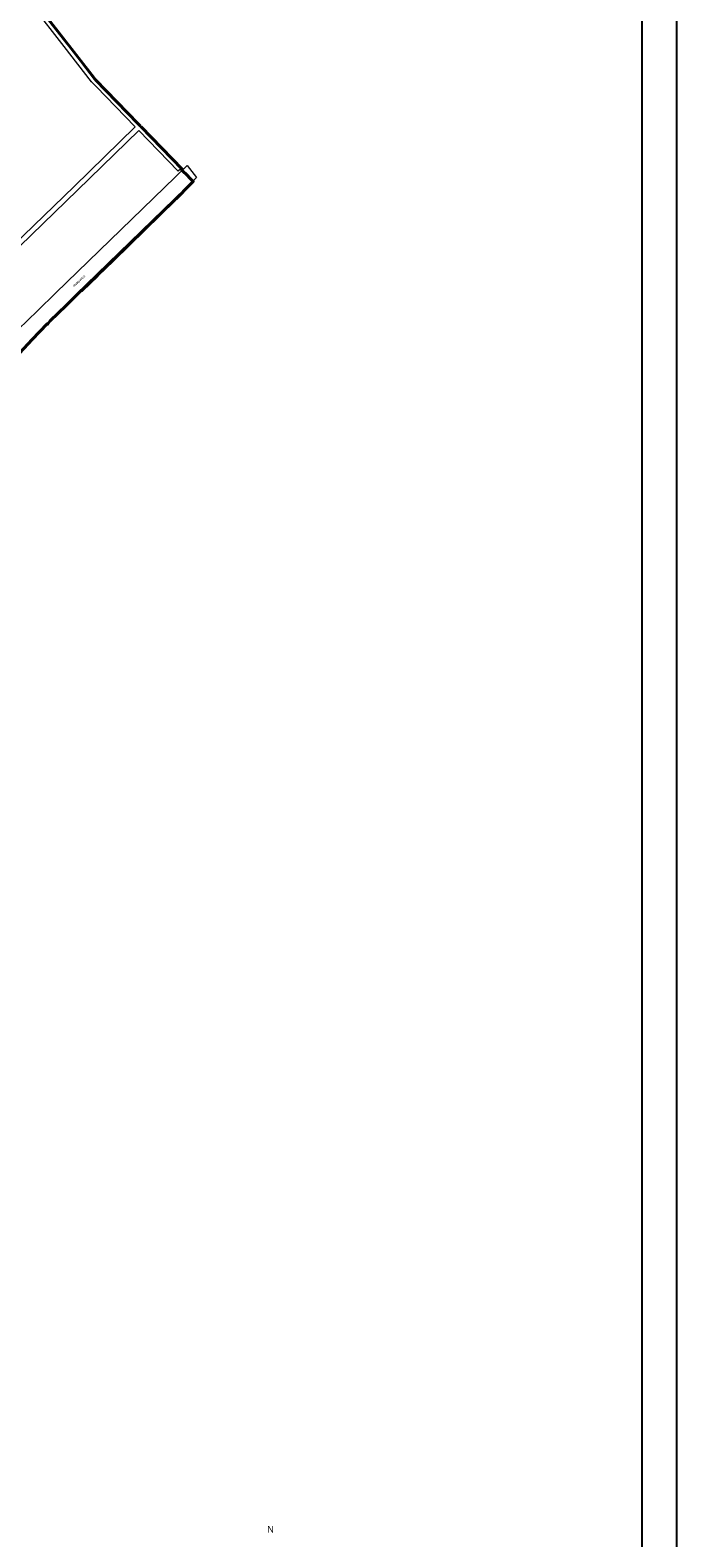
# Model space of a CAD drawing. Header units: metres. Extents: x 123817 to 142006, y 393105 to 406084.
# Tile 129 of 138: x 140141 to 142006, y 397086 to 401430. Entities that reach past the tile are written whole.
import ezdxf
from ezdxf.enums import TextEntityAlignment as Align

# ---------------------------------------------------------------- set-up
doc = ezdxf.new("R2010")
doc.units = ezdxf.units.M
doc.header["$MEASUREMENT"] = 0
doc.styles.add('Style-Arial', font='arial.ttf')

# ---------------------------------------------------------------- blocks, each defined once
blk = doc.blocks.new('npstapla')
blk.add_hatch(color=256).paths.add_polyline_path([(90, 630), (0, 1192.5), (0, 1980)])
for p, q in [((-90, 630), (0, 1980)), ((0, 1980), (0, 0)), ((0, 1980), (90, 630)), ((0, 1192.5), (-90, 630)), ((90, 630), (0, 1192.5)), ((-37.5, 176.8), (-37.5, 0)), ((37.5, 176.8), (37.5, 0))]:
    blk.add_line(p, q)
at = {"flags": 128}
for points in [[(0, 1192.5), (90, 630), (0, 1980)], [(0, 1980), (0, 1192.5), (90, 630)]]:
    blk.add_lwpolyline(points, close=True, dxfattribs=at)
at = {"style": 'Style-Arial'}
blk.add_text('N', height=37.5, dxfattribs=at).set_placement((-38, 2125.2), align=Align.TOP_LEFT)

msp = doc.modelspace()

# ---------------------------------------------------------------- linework, layer by layer
at = {"flags": 128}
for points in [[(123817.1, 393105.4), (142006.1, 393105.4), (142006.1, 406084), (123817.1, 406084)], [(123917.1, 393205.4), (141906.1, 393205.4), (141906.1, 405987.2), (123917.1, 405987.2)]]:
    msp.add_lwpolyline(points, close=True, dxfattribs=at)
at = {"color": 7, "linetype": 'Continuous', "lineweight": 40, "flags": 128}
msp.add_lwpolyline([(140111.1, 400500), (140147.6, 400539.1), (140190.7, 400584.2), (140191.6, 400582.9), (140192.4, 400583.9), (140199.3, 400592.3), (140199.6, 400592.6), (140245, 400636.9), (140244.8, 400637.1), (140289.8, 400681.1), (140290.9, 400680), (140336, 400723.6), (140335.6, 400724), (140380.5, 400767.5), (140382, 400768.9), (140471.5, 400855.7), (140470.9, 400856.4), (140559.5, 400942.3), (140562, 400944.7), (140602.7, 400985.5), (140611.6, 400994.4), (140606.1, 401000), (140601.9, 401004.3), (140593.9, 401012.4), (140580.9, 401025.4), (140578, 401028.3), (140579.2, 401029.5), (140579.8, 401030), (140461.6, 401151.7), (140459.1, 401154.2), (140459, 401154.3), (140453.3, 401160.2), (140330.2, 401287.5), (140325.5, 401293.9), (140223.6, 401424.2), (140164.7, 401500)], dxfattribs=at)
at = {"color": 111, "linetype": 'Continuous', "lineweight": 0, "flags": 128}
for points in [[(140444, 401152), (140331.8, 401268.1), (140319.1, 401281), (140318.8, 401281.3), (140318.7, 401281.5), (140239.8, 401383.4), (140148.2, 401500.4)], [(140156, 401506.6), (140247.6, 401389.6), (140247.7, 401389.6), (140326.4, 401287.9), (140339, 401275.1), (140339, 401275.1), (140452.6, 401157.5), (140460.2, 401149.7), (140575.5, 401031), (140568.4, 401024.1), (140454.4, 401141.3)]]:
    msp.add_lwpolyline(points, dxfattribs=at)
at = {"color": 191, "linetype": 'Continuous', "lineweight": 0, "flags": 128}
for points in [[(139933.1, 400665.7), (139955.8, 400678.5), (139958.6, 400680.5), (140034.2, 400754), (140034.2, 400754), (140267.9, 400980.3), (140444, 401152)], [(140454.4, 401141.3), (140278.3, 400969.5), (140278.3, 400969.5), (140044.7, 400743.2), (139968.7, 400669.3), (139967.8, 400668.6), (139964.2, 400666), (139963.6, 400665.6), (139963.5, 400665.6), (139940.4, 400652.6)]]:
    msp.add_lwpolyline(points, dxfattribs=at)
at = {"color": 2, "linetype": 'Continuous', "lineweight": 0, "flags": 128}
msp.add_lwpolyline([(140049.4, 400512.8), (140079.4, 400541), (140162.3, 400621.3), (140215.4, 400673.6), (140215.5, 400673.7), (140591.1, 401037.7), (140594.1, 401039.9), (140621, 401005.6), (140270.7, 400666.1), (140204.4, 400599.4), (140113.6, 400506.9), (140113.4, 400506.7), (140081, 400474.9)], dxfattribs=at)

# ---------------------------------------------------------------- block references
at = {"xscale": 0.5, "yscale": 0.5, "zscale": 0.5}
msp.add_blockref('npstapla', (140844.2, 396057), dxfattribs=at)

# ---------------------------------------------------------------- texts
at = {"color": 8, "style": 'Style-Arial'}
msp.add_text('RIJKSWEG ', height=6.3, rotation=44.4548, dxfattribs=at).set_placement((140283.5, 400708.2), align=Align.MIDDLE_CENTER)

doc.saveas('drawing.dxf')
